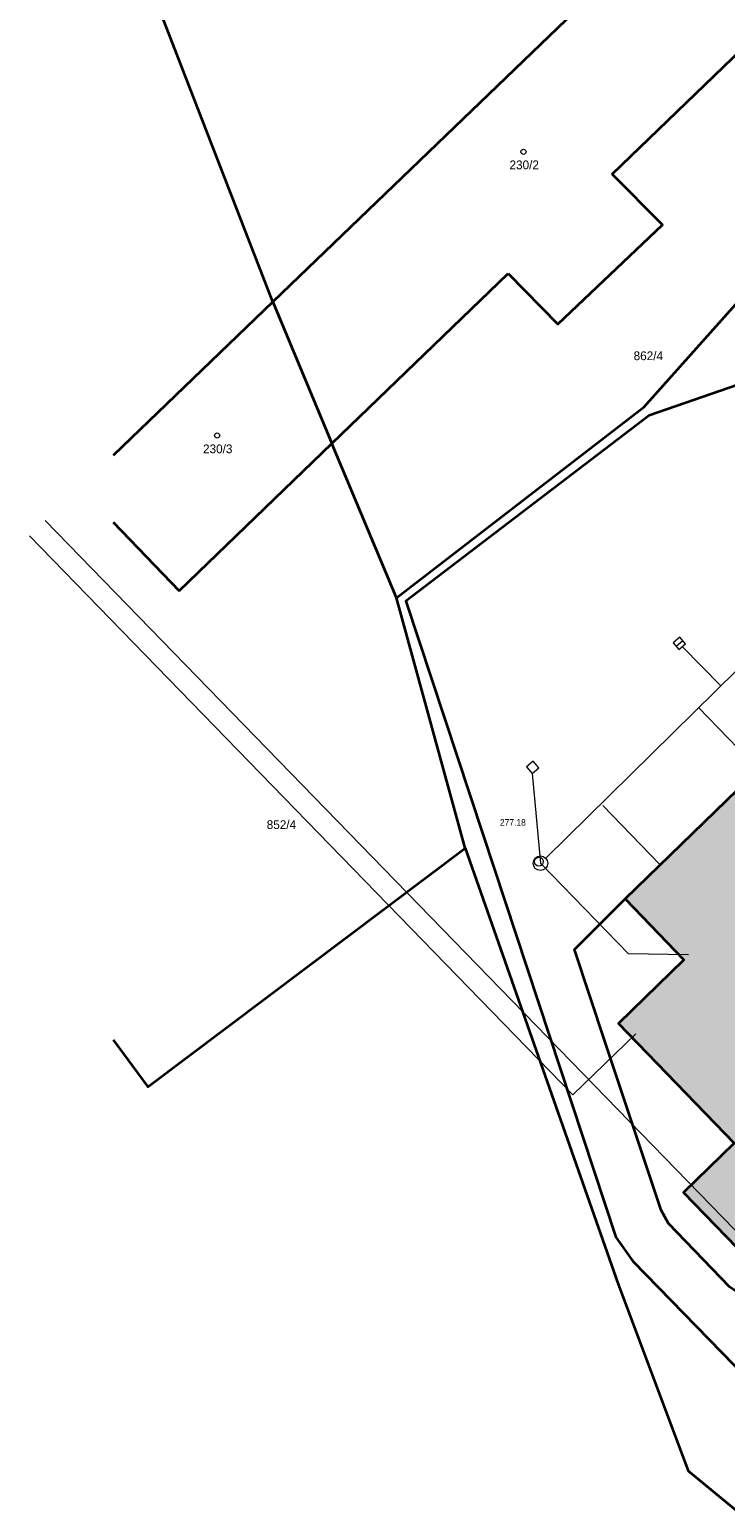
# Model space of a CAD drawing. Header units: millimetres. Extents: x -527259 to -526551, y -1129736 to -1129000.
# Tile 112 of 213: x -526915 to -526867, y -1129620 to -1129519. Entities that reach past the tile are written whole.
import ezdxf
from ezdxf.enums import TextEntityAlignment as Align

# ---------------------------------------------------------------- set-up
doc = ezdxf.new("R2010")
doc.units = ezdxf.units.MM
doc.header["$LTSCALE"] = 12
for name, color, linetype, lineweight in [('ISa_destova_kanalizace', 4, 'KANALIZACE_DESTOVA_PODZ', 9), ('ISa_NN', 6, 'EL_VEDENI_NN_PODZ', 0), ('KN tlusta', 170, 'Continuous', 35), ('srafy', 6, 'Continuous', 9), ('tlusta', 7, 'Continuous', 15)]:
    doc.layers.add(name, color=color, linetype=linetype, lineweight=lineweight)
doc.layers.add('Parc. č.', color=170, linetype='Continuous')
doc.styles.add('laplan', font='txt', dxfattribs={"height": 0.002})
doc.styles.add('VCDSTYLE03', font='txt')
doc.linetypes.add('EL_VEDENI_NN_PODZ', pattern='A,35,-15,[109,CADKON.SHX,S=5,R=0,X=0,Y=0],-50', length=100)
doc.linetypes.add('KANALIZACE_DESTOVA_PODZ', pattern='A,35,-15,[102,CADKON.SHX,S=5,R=0,X=0,Y=5],-5,[106,CADKON.SHX,S=5,R=0,X=10,Y=0],30,-15', length=100)

# ---------------------------------------------------------------- blocks, each defined once
blk = doc.blocks.new('4$02')
at = {"layer": 'tlusta', "color": 0}
blk.add_circle((-0.01, 0), 0.175, dxfattribs=at)

msp = doc.modelspace()

# ---------------------------------------------------------------- hatches: boundary and pattern name
at = {"layer": 'srafy', "transparency": 33554534}
h = msp.add_hatch(color=251, dxfattribs=at)
h.dxf.hatch_style = 1
h.paths.add_polyline_path([(-526833.93, -1129576.743), (-526825.02, -1129568.073), (-526826.96, -1129566.083), (-526813.94, -1129553.403), (-526826.96, -1129540.013), (-526859.51, -1129571.683), (-526864.3, -1129568.293), (-526874.33, -1129578.043), (-526870.32, -1129582.223), (-526874.78, -1129586.563), (-526866.88, -1129594.753), (-526870.34, -1129598.113), (-526865.282, -1129603.349), (-526855.362, -1129593.762), (-526840.12, -1129579.033), (-526838.21, -1129580.943), (-526837.83, -1129580.603), (-526831.285, -1129587.878), (-526829.093, -1129590.315), (-526824.243, -1129595.705), (-526821.61, -1129598.633), (-526821.234, -1129598.294), (-526817.65, -1129594.793), (-526820.29, -1129591.863)])

# ---------------------------------------------------------------- linework, layer by layer
at = {"layer": 'ISa_destova_kanalizace', "color": 251, "ltscale": 0.002}
msp.add_line((-526861.788, -1129605.876), (-526913.936, -1129552.181), dxfattribs=at)
at = {"layer": 'ISa_destova_kanalizace', "ltscale": 0.002}
for p, q in [((-526879.752, -1129575.26), (-526861.23, -1129557.014)), ((-526870.585, -1129560.15), (-526871.043, -1129560.537)), ((-526870.849, -1129560.766), (-526870.391, -1129560.379)), ((-526870.197, -1129560.608), (-526870.585, -1129560.15)), ((-526871.043, -1129560.537), (-526870.655, -1129560.995)), ((-526870.655, -1129560.995), (-526870.197, -1129560.608)), ((-526870.426, -1129560.802), (-526867.79, -1129563.477)), ((-526865.173, -1129569.249), (-526869.309, -1129564.973)), ((-526880.609, -1129568.629), (-526881.067, -1129569.017)), ((-526881.067, -1129569.017), (-526880.679, -1129569.475)), ((-526880.679, -1129569.475), (-526880.221, -1129569.087)), ((-526880.679, -1129569.475), (-526880.108, -1129575.611)), ((-526880.221, -1129569.087), (-526880.609, -1129568.629)), ((-526871.951, -1129575.689), (-526875.844, -1129571.664)), ((-526871.951, -1129575.689), (-526875.844, -1129571.664)), ((-526874.084, -1129581.814), (-526880.108, -1129575.611)), ((-526869.998, -1129581.874), (-526874.084, -1129581.814))]:
    msp.add_line(p, q, dxfattribs=at)
at = {"layer": 'ISa_destova_kanalizace', "linetype": 'Continuous', "ltscale": 0.002}
for centre, radius in [((-526880.108, -1129575.611), 0.5), ((-526880.212, -1129575.504), 0.3)]:
    msp.add_circle(centre, radius, dxfattribs=at)
at = {"layer": 'ISa_NN', "ltscale": 0.002}
for p, q in [((-526877.888, -1129591.452), (-526915.008, -1129553.23)), ((-526873.584, -1129587.272), (-526877.888, -1129591.452))]:
    msp.add_line(p, q, dxfattribs=at)
at = {"layer": 'KN tlusta'}
for p, q in [((-526868.76, -1129508.723), (-526898.38, -1129537.233)), ((-526898.38, -1129537.233), (-526909.288, -1129509.062)), ((-526875.22, -1129528.503), (-526865, -1129518.653)), ((-526873.02, -1129544.423), (-526860.55, -1129530.383)), ((-526894.35, -1129546.913), (-526882.32, -1129535.303)), ((-526898.38, -1129537.233), (-526909.288, -1129547.736)), ((-526898.38, -1129537.233), (-526894.35, -1129546.913)), ((-526889.95, -1129557.463), (-526873.02, -1129544.423)), ((-526904.78, -1129556.993), (-526894.35, -1129546.913)), ((-526889.95, -1129557.463), (-526894.35, -1129546.913)), ((-526909.288, -1129552.306), (-526904.78, -1129556.993)), ((-526885.26, -1129574.583), (-526889.95, -1129557.463)), ((-526874.33, -1129578.043), (-526864.3, -1129568.293))]:
    msp.add_line(p, q, dxfattribs=at)
for points in [[(-526805.93, -1129529.423), (-526833.05, -1129501.773), (-526840.87, -1129509.673), (-526836.08, -1129514.723), (-526834.54, -1129517.323), (-526833.51, -1129520.173), (-526833.15, -1129522.813), (-526833.46, -1129525.033), (-526833.62, -1129526.163), (-526834.83, -1129528.943), (-526837.07, -1129531.653), (-526842.39, -1129534.523), (-526849.11, -1129536.853), (-526872.69, -1129545.013), (-526889.31, -1129557.703), (-526884.05, -1129573.623), (-526874.95, -1129601.173), (-526873.8, -1129602.813), (-526858.19, -1129618.833)], [(-526882.32, -1129535.303), (-526878.91, -1129538.763), (-526871.77, -1129531.973), (-526875.22, -1129528.503)], [(-526909.288, -1129587.679), (-526906.92, -1129590.893), (-526885.26, -1129574.583)], [(-526885.26, -1129574.583), (-526874.79, -1129604.383), (-526870.01, -1129617.153), (-526862.66, -1129623.213)], [(-526838.18, -1129580.883), (-526864.51, -1129606.413), (-526867.2, -1129604.563), (-526871.37, -1129600.233), (-526871.86, -1129599.323), (-526875.68, -1129587.853), (-526877.78, -1129581.503), (-526874.33, -1129578.043)], [(-526874.33, -1129578.043), (-526870.32, -1129582.223), (-526874.78, -1129586.563), (-526866.88, -1129594.753), (-526870.34, -1129598.113), (-526865.24, -1129603.393), (-526840.13, -1129578.913), (-526838.18, -1129580.883)]]:
    msp.add_lwpolyline(points, dxfattribs=at)

# ---------------------------------------------------------------- block references
at = {"layer": 'tlusta'}
for p in [(-526881.26, -1129526.983), (-526902.189, -1129546.373)]:
    msp.add_blockref('4$02', p, dxfattribs=at)

# ---------------------------------------------------------------- texts
at = {"layer": 'ISa_destova_kanalizace', "ltscale": 0.002, "style": 'VCDSTYLE03', "width": 0.96}
msp.add_text('277.18 ', height=0.45, dxfattribs=at).set_placement((-526882.875, -1129573.048))
at = {"layer": 'Parc. č.', "style": 'laplan'}
for s, p in [('230/2', (-526881.218, -1129528.172)), ('862/4', (-526872.739, -1129541.223)), ('230/3', (-526902.153, -1129547.586)), ('852/4', (-526897.803, -1129573.273))]:
    msp.add_text(s, height=0.6, dxfattribs=at).set_placement(p, align=Align.CENTER)

doc.saveas('drawing.dxf')
